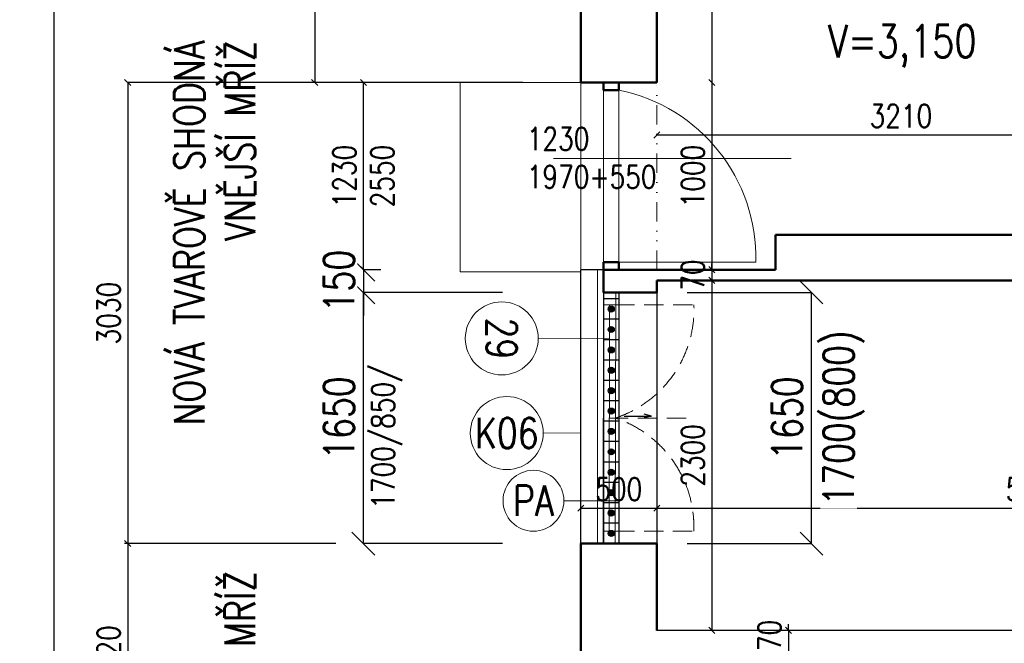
# Model space of a CAD drawing. Header units: millimetres. Extents: x -238874 to 551972, y -298952 to 658415.
# Tile 101 of 256: x 13249 to 19723, y 80885 to 84983. Entities that reach past the tile are written whole.
import ezdxf
from ezdxf.enums import TextEntityAlignment as Align

# ---------------------------------------------------------------- set-up
doc = ezdxf.new("R2010")
doc.units = ezdxf.units.MM
doc.header["$LTSCALE"] = 20
doc.linetypes.add('DIVIDE2', pattern=[15.875, 6.35, -3.175, 0, -3.175, 0, -3.175])
doc.linetypes.add('HIDDEN', pattern=[9.525, 6.35, -3.175])
for name, color, linetype in [('00_HEDVIKA _KRESBA', 1, 'Continuous'), ('CZ', 255, 'Continuous'), ('KOTY', 8, 'Continuous'), ('ZDP', 50, 'Continuous')]:
    doc.layers.add(name, color=color, linetype=linetype)
doc.layers.add('00_HEDVIKA_DEMOLICE', color=2, linetype='Continuous', lineweight=30, transparency=0.3)
doc.layers.add('CKOKNA OTEVÍRÁNÍ', color=51, linetype='HIDDEN', lineweight=18, transparency=0.5)
for name, color, linetype, lineweight in [('00_HEDVIKA_OBRYS', 1, 'Continuous', 50), ('CKBUBLINY', 1, 'Continuous', 18), ('CKBUBLINY DEMOLICE', 4, 'Continuous', 18), ('CKBUBLINY_POPIS', 3, 'Continuous', 25), ('CKKOTY', 3, 'Continuous', 18), ('CKOKNA', 30, 'Continuous', 18), ('CKSYMBOLY', 21, 'Continuous', 25), ('CKTEXTY_MALE', 140, 'Continuous', 18), ('HEDVIKA_OKNA_PARAPET', 70, 'Continuous', 18), ('NOSNÉ', 8, 'Continuous', 50), ('PRUCHODY', 7, 'Continuous', 18)]:
    doc.layers.add(name, color=color, linetype=linetype, lineweight=lineweight)
doc.styles.add('SIMPLEX', font='SIMPLEX.shx', dxfattribs={"width": 0.8, "bigfont": 'CAD13.shx'})
doc.styles.get("Standard").update_dxf_attribs({"font": 'simplex.shx', "width": 0.8})
doc.linetypes.add('HRANICE_TRT', pattern='A,0,-15,[200,CADKON.SHX,S=5,R=0,X=0,Y=0],-45', length=60)
doc.dimstyles.new('CADKON', dxfattribs={"dimscale": 100, "dimtxt": 2, "dimasz": 1.5, "dimexe": 0, "dimexo": 2, "dimgap": 0.6, "dimtad": 1, "dimrnd": 1, "dimtxsty": 'Standard', "dimblk1": 'OBLIQUE', "dimblk2": 'OBLIQUE', "dimsah": 1, "dimcen": 2.5, "dimadec": 1, "dimazin": 2, "dimtfac": 1, "dimtix": 1, "dimtmove": 2, "dimatfit": 3, "dimldrblk": 'OPEN30', "dimfxl": 5, "dimtfill": 1, "dimtolj": 1, "dimarcsym": 0})
doc.dimstyles.new('CKA', dxfattribs={"dimtxt": 200, "dimasz": 40, "dimexe": 20, "dimexo": 0.2, "dimgap": 50, "dimtad": 1, "dimdec": 0, "dimrnd": 1, "dimzin": 0, "dimdsep": 46, "dimtxsty": 'Standard', "dimblk1": 'OBLIQUE', "dimblk2": 'OBLIQUE', "dimsah": 1, "dimcen": 0.09, "dimclrd": 253, "dimclre": 253, "dimclrt": 253, "dimadec": 0, "dimazin": 0, "dimtfac": 1, "dimtdec": 0, "dimtix": 1, "dimtmove": 2, "dimatfit": 3, "dimfxl": 1, "dimtolj": 1, "dimtzin": 0, "dimarcsym": 0})

# ---------------------------------------------------------------- blocks, each defined once
blk = doc.blocks.new('_OBLIQUE')
at = {"color": 0, "linetype": 'ByBlock'}
blk.add_line((-0.5, -0.5), (0.5, 0.5), dxfattribs=at)
blk = doc.blocks.new('*D49')
at = {"layer": 'DEFPOINTS', "color": 0, "transparency": 16777216}
for p in [(15068.4, 98190), (13472, 39746), (15068.4, 39746)]:
    blk.add_point(p, dxfattribs=at)
at = {"layer": 'KOTY', "lineweight": -2, "transparency": 16777216}
for p, q in [((13472, 98190), (13472, 39746)), ((14687.6, 39746), (13452, 39746))]:
    blk.add_line(p, q, dxfattribs=at)
at = {"layer": 'KOTY', "lineweight": -2, "transparency": 16777216, "xscale": 40, "yscale": 40, "zscale": 40}
for p, rotation in [((13472, 98190), 90), ((13472, 39746), 270)]:
    blk.add_blockref('_OBLIQUE', p, dxfattribs=dict(at, rotation=rotation))
at = {"layer": 'KOTY', "transparency": 16777216, "insert": (13347, 68968), "char_height": 150, "attachment_point": 5, "rotation": 90, "style": 'SIMPLEX'}
blk.add_mtext('\\A1;58444', dxfattribs=at)
blk = doc.blocks.new('*D523')
at = {"layer": 'DEFPOINTS', "color": 0, "transparency": 16777216}
for p in [(17438, 84570), (20648, 84570), (20648, 84225.2)]:
    blk.add_point(p, dxfattribs=at)
at = {"layer": 'KOTY', "lineweight": -2, "transparency": 16777216}
for p, q in [((17438, 84225.2), (20648, 84225.2)), ((20648, 84189.3), (20648, 84205.2))]:
    blk.add_line(p, q, dxfattribs=at)
at = {"layer": 'KOTY', "lineweight": -2, "transparency": 16777216, "xscale": 40, "yscale": 40, "zscale": 40, "rotation": 180}
blk.add_blockref('_OBLIQUE', (17438, 84225.2), dxfattribs=at)
at = {"layer": 'KOTY', "lineweight": -2, "transparency": 16777216, "xscale": 40, "yscale": 40, "zscale": 40}
blk.add_blockref('_OBLIQUE', (20648, 84225.2), dxfattribs=at)
at = {"layer": 'KOTY', "transparency": 16777216, "insert": (19043, 84350.2), "char_height": 150, "attachment_point": 5, "style": 'SIMPLEX'}
blk.add_mtext('\\A1;3210', dxfattribs=at)
blk = doc.blocks.new('*D525')
at = {"layer": 'DEFPOINTS', "color": 0, "transparency": 16777216}
for p in [(22438, 81773), (17438, 81540), (22438, 81280)]:
    blk.add_point(p, dxfattribs=at)
at = {"layer": 'KOTY', "lineweight": -2, "transparency": 16777216}
for p, q in [((17438, 81773), (22438, 81773)), ((22438, 81660.8), (22438, 81793))]:
    blk.add_line(p, q, dxfattribs=at)
at = {"layer": 'KOTY', "lineweight": -2, "transparency": 16777216, "xscale": 40, "yscale": 40, "zscale": 40, "rotation": 180}
blk.add_blockref('_OBLIQUE', (17438, 81773), dxfattribs=at)
at = {"layer": 'KOTY', "lineweight": -2, "transparency": 16777216, "xscale": 40, "yscale": 40, "zscale": 40}
blk.add_blockref('_OBLIQUE', (22438, 81773), dxfattribs=at)
at = {"layer": 'KOTY', "transparency": 16777216, "insert": (19938, 81898), "char_height": 150, "attachment_point": 5, "style": 'SIMPLEX'}
blk.add_mtext('\\A1;5000', dxfattribs=at)
blk = doc.blocks.new('*D527')
at = {"layer": 'DEFPOINTS', "color": 0, "transparency": 16777216}
for p in [(17438, 84570), (17438, 83340), (17799.7, 83340)]:
    blk.add_point(p, dxfattribs=at)
at = {"layer": 'KOTY', "lineweight": -2, "transparency": 16777216}
for p, q in [((17799.7, 84570), (17799.7, 83340)), ((17818.7, 83340), (17819.7, 83340))]:
    blk.add_line(p, q, dxfattribs=at)
at = {"layer": 'KOTY', "lineweight": -2, "transparency": 16777216, "xscale": 40, "yscale": 40, "zscale": 40}
for p, rotation in [((17799.7, 84570), 90), ((17799.7, 83340), 270)]:
    blk.add_blockref('_OBLIQUE', p, dxfattribs=dict(at, rotation=rotation))
at = {"layer": 'KOTY', "transparency": 16777216, "insert": (17674.7, 83955), "char_height": 150, "attachment_point": 5, "rotation": 90, "style": 'SIMPLEX'}
blk.add_mtext('\\A1;1000', dxfattribs=at)
blk = doc.blocks.new('*D528')
at = {"layer": 'DEFPOINTS', "color": 0, "transparency": 16777216}
for p in [(15708.4, 84570), (13958.6, 81540), (15708.4, 81540)]:
    blk.add_point(p, dxfattribs=at)
at = {"layer": 'KOTY', "lineweight": -2, "transparency": 16777216}
for p, q in [((13958.6, 84570), (13958.6, 81540)), ((15327.6, 81540), (13938.6, 81540))]:
    blk.add_line(p, q, dxfattribs=at)
at = {"layer": 'KOTY', "lineweight": -2, "transparency": 16777216, "xscale": 40, "yscale": 40, "zscale": 40}
for p, rotation in [((13958.6, 84570), 90), ((13958.6, 81540), 270)]:
    blk.add_blockref('_OBLIQUE', p, dxfattribs=dict(at, rotation=rotation))
at = {"layer": 'KOTY', "transparency": 16777216, "insert": (13833.6, 83055), "char_height": 150, "attachment_point": 5, "rotation": 90, "style": 'SIMPLEX'}
blk.add_mtext('\\A1;3030', dxfattribs=at)
blk = doc.blocks.new('*D529')
at = {"layer": 'CKKOTY', "color": 0, "lineweight": -2, "transparency": 16777216}
for p, q in [((16422.7, 83190), (15508.5, 83190)), ((15508.5, 81540), (15508.5, 83190)), ((16422.7, 81540), (15508.5, 81540))]:
    blk.add_line(p, q, dxfattribs=at)
at = {"layer": 'DEFPOINTS', "color": 0, "transparency": 16777216}
for p in [(15508.5, 83190), (16622.7, 83190), (16622.7, 81540)]:
    blk.add_point(p, dxfattribs=at)
at = {"layer": 'CKKOTY', "color": 0, "lineweight": -2, "transparency": 16777216, "xscale": 150, "yscale": 150, "zscale": 150}
for p, rotation in [((15508.5, 83190), 90), ((15508.5, 81540), 270)]:
    blk.add_blockref('_OBLIQUE', p, dxfattribs=dict(at, rotation=rotation))
at = {"layer": 'CKKOTY', "color": 0, "transparency": 16777216, "insert": (15348.5, 82365), "char_height": 200, "attachment_point": 5, "rotation": 90, "bg_fill": 3, "box_fill_scale": 1.1, "bg_fill_color": 256, "bg_fill_true_color": 13158600, "bg_fill_transparency": 0}
blk.add_mtext('\\A1;1650', dxfattribs=at)
blk = doc.blocks.new('_Open30')
at = {"color": 0, "lineweight": -2}
for p, q in [((-1, 0.268), (0, 0)), ((0, 0), (-1, -0.268)), ((0, 0), (-1, 0))]:
    blk.add_line(p, q, dxfattribs=at)
blk = doc.blocks.new('*D530')
at = {"layer": 'DEFPOINTS', "color": 0, "transparency": 16777216}
for p in [(17942.1, 80970), (17942.1, 80800), (18303.9, 80800)]:
    blk.add_point(p, dxfattribs=at)
at = {"layer": 'KOTY', "lineweight": -2, "transparency": 16777216}
for p, q in [((18303.9, 80970), (18303.9, 81010)), ((18303.9, 80970), (18303.9, 80800)), ((18303.9, 80800), (18303.9, 80760)), ((18322.9, 80800), (18323.9, 80800))]:
    blk.add_line(p, q, dxfattribs=at)
at = {"layer": 'KOTY', "lineweight": -2, "transparency": 16777216, "xscale": 40, "yscale": 40, "zscale": 40}
for p, rotation in [((18303.9, 80970), 270), ((18303.9, 80800), 90)]:
    blk.add_blockref('_OBLIQUE', p, dxfattribs=dict(at, rotation=rotation))
at = {"layer": 'KOTY', "transparency": 16777216, "insert": (18178.9, 80885), "char_height": 150, "attachment_point": 5, "rotation": 90, "style": 'SIMPLEX'}
blk.add_mtext('\\A1;170', dxfattribs=at)
blk = doc.blocks.new('*D531')
at = {"layer": 'DEFPOINTS', "color": 0, "transparency": 16777216}
for p in [(17438, 83270), (17438, 80970), (17799.7, 80970)]:
    blk.add_point(p, dxfattribs=at)
at = {"layer": 'KOTY', "lineweight": -2, "transparency": 16777216}
for p, q in [((17799.7, 83270), (17799.7, 80970)), ((17818.7, 80970), (17819.7, 80970))]:
    blk.add_line(p, q, dxfattribs=at)
at = {"layer": 'KOTY', "lineweight": -2, "transparency": 16777216, "xscale": 40, "yscale": 40, "zscale": 40}
for p, rotation in [((17799.7, 83270), 90), ((17799.7, 80970), 270)]:
    blk.add_blockref('_OBLIQUE', p, dxfattribs=dict(at, rotation=rotation))
at = {"layer": 'KOTY', "transparency": 16777216, "insert": (17674.7, 82120), "char_height": 150, "attachment_point": 5, "rotation": 90, "style": 'SIMPLEX'}
blk.add_mtext('\\A1;2300', dxfattribs=at)
blk = doc.blocks.new('*D532')
at = {"layer": 'DEFPOINTS', "color": 0, "transparency": 16777216}
for p in [(17438, 83340), (17438, 83270), (17799.7, 83270)]:
    blk.add_point(p, dxfattribs=at)
at = {"layer": 'KOTY', "lineweight": -2, "transparency": 16777216}
for p, q in [((17799.7, 83340), (17799.7, 83380)), ((17799.7, 83340), (17799.7, 83270)), ((17799.7, 83270), (17799.7, 83230)), ((17818.7, 83270), (17819.7, 83270))]:
    blk.add_line(p, q, dxfattribs=at)
at = {"layer": 'KOTY', "lineweight": -2, "transparency": 16777216, "xscale": 40, "yscale": 40, "zscale": 40}
for p, rotation in [((17799.7, 83340), 270), ((17799.7, 83270), 90)]:
    blk.add_blockref('_OBLIQUE', p, dxfattribs=dict(at, rotation=rotation))
at = {"layer": 'KOTY', "transparency": 16777216, "insert": (17674.7, 83305), "char_height": 150, "attachment_point": 5, "rotation": 90, "style": 'SIMPLEX'}
blk.add_mtext('\\A1;70', dxfattribs=at)
blk = doc.blocks.new('*D534')
at = {"layer": 'DEFPOINTS', "color": 0, "transparency": 16777216}
for p in [(17438, 81773), (16938, 81540), (17438, 81540)]:
    blk.add_point(p, dxfattribs=at)
at = {"layer": 'KOTY', "lineweight": -2, "transparency": 16777216}
for p, q in [((17438, 81920.8), (17438, 81793)), ((16938, 81773), (17438, 81773))]:
    blk.add_line(p, q, dxfattribs=at)
at = {"layer": 'KOTY', "lineweight": -2, "transparency": 16777216, "xscale": 40, "yscale": 40, "zscale": 40, "rotation": 180}
blk.add_blockref('_OBLIQUE', (16938, 81773), dxfattribs=at)
at = {"layer": 'KOTY', "lineweight": -2, "transparency": 16777216, "xscale": 40, "yscale": 40, "zscale": 40}
blk.add_blockref('_OBLIQUE', (17438, 81773), dxfattribs=at)
at = {"layer": 'KOTY', "transparency": 16777216, "insert": (17188, 81898), "char_height": 150, "attachment_point": 5, "style": 'SIMPLEX'}
blk.add_mtext('\\A1;500', dxfattribs=at)
blk = doc.blocks.new('*D535')
at = {"layer": 'DEFPOINTS', "color": 0, "transparency": 16777216}
for p in [(15708.4, 81540), (13958.6, 80055), (16208.4, 80055)]:
    blk.add_point(p, dxfattribs=at)
at = {"layer": 'KOTY', "lineweight": -2, "transparency": 16777216}
for p, q in [((13958.6, 81540), (13958.6, 80055)), ((15827.6, 80055), (13938.6, 80055))]:
    blk.add_line(p, q, dxfattribs=at)
at = {"layer": 'KOTY', "lineweight": -2, "transparency": 16777216, "xscale": 40, "yscale": 40, "zscale": 40}
for p, rotation in [((13958.6, 81540), 90), ((13958.6, 80055), 270)]:
    blk.add_blockref('_OBLIQUE', p, dxfattribs=dict(at, rotation=rotation))
at = {"layer": 'KOTY', "transparency": 16777216, "insert": (13833.6, 80797.5), "char_height": 150, "attachment_point": 5, "rotation": 90, "style": 'SIMPLEX'}
blk.add_mtext('\\A1;1520', dxfattribs=at)
blk = doc.blocks.new('*D536')
at = {"layer": 'DEFPOINTS', "color": 0, "transparency": 16777216}
for p in [(17438, 87520), (17438, 84570), (17799.7, 84570)]:
    blk.add_point(p, dxfattribs=at)
at = {"layer": 'KOTY', "lineweight": -2, "transparency": 16777216}
for p, q in [((17799.7, 87520), (17799.7, 84570)), ((17818.7, 84570), (17819.7, 84570))]:
    blk.add_line(p, q, dxfattribs=at)
at = {"layer": 'KOTY', "lineweight": -2, "transparency": 16777216, "xscale": 40, "yscale": 40, "zscale": 40}
for p, rotation in [((17799.7, 87520), 90), ((17799.7, 84570), 270)]:
    blk.add_blockref('_OBLIQUE', p, dxfattribs=dict(at, rotation=rotation))
at = {"layer": 'KOTY', "transparency": 16777216, "insert": (17674.7, 86045), "char_height": 150, "attachment_point": 5, "rotation": 90, "style": 'SIMPLEX'}
blk.add_mtext('\\A1;2950', dxfattribs=at)
blk = doc.blocks.new('*D540')
at = {"layer": 'DEFPOINTS', "color": 0, "transparency": 16777216}
for p in [(16938, 88680), (15188.2, 84570), (16938, 84570)]:
    blk.add_point(p, dxfattribs=at)
at = {"layer": 'KOTY', "lineweight": -2, "transparency": 16777216}
for p, q in [((15188.2, 88680), (15188.2, 84570)), ((16557.2, 84570), (15168.2, 84570))]:
    blk.add_line(p, q, dxfattribs=at)
at = {"layer": 'KOTY', "lineweight": -2, "transparency": 16777216, "xscale": 40, "yscale": 40, "zscale": 40}
for p, rotation in [((15188.2, 88680), 90), ((15188.2, 84570), 270)]:
    blk.add_blockref('_OBLIQUE', p, dxfattribs=dict(at, rotation=rotation))
at = {"layer": 'KOTY', "transparency": 16777216, "insert": (15063.2, 86625), "char_height": 150, "attachment_point": 5, "rotation": 90, "style": 'SIMPLEX'}
blk.add_mtext('\\A1;4110', dxfattribs=at)
blk = doc.blocks.new('*D3513')
at = {"layer": 'CKKOTY', "color": 0, "lineweight": -2, "transparency": 16777216}
for p, q in [((17638, 83190), (18454.5, 83190)), ((18454.5, 81540), (18454.5, 83190)), ((17638, 81540), (18454.5, 81540))]:
    blk.add_line(p, q, dxfattribs=at)
at = {"layer": 'DEFPOINTS', "color": 0, "transparency": 16777216}
for p in [(17438, 83190), (18454.5, 83190), (17438, 81540)]:
    blk.add_point(p, dxfattribs=at)
at = {"layer": 'CKKOTY', "color": 0, "lineweight": -2, "transparency": 16777216, "xscale": 150, "yscale": 150, "zscale": 150}
for p, rotation in [((18454.5, 83190), 90), ((18454.5, 81540), 270)]:
    blk.add_blockref('_OBLIQUE', p, dxfattribs=dict(at, rotation=rotation))
at = {"layer": 'CKKOTY', "color": 0, "transparency": 16777216, "char_height": 200, "attachment_point": 5, "rotation": 90, "bg_fill": 3, "box_fill_scale": 1.1, "bg_fill_color": 256, "bg_fill_true_color": 13158600, "bg_fill_transparency": 0}
for s, insert in [('\\A1;1700(800)', (18666.8, 82365)), ('\\A1;1650', (18294.5, 82365))]:
    blk.add_mtext(s, dxfattribs=dict(at, insert=insert))
blk = doc.blocks.new('*U3302')
at = {"color": 0, "linetype": 'ByBlock', "lineweight": -2}
for p, q in [((-225, 0), (-80, 0)), ((225, 0), (103, 30)), ((225, 0), (103, -30)), ((-80, 0), (27, 0)), ((27, 0), (225, 0))]:
    blk.add_line(p, q, dxfattribs=at)
at = {"color": 0, "linetype": 'Continuous', "lineweight": -2, "flags": 8}
blk.add_attdef('SPÁD', text='', height=100, dxfattribs=at).set_placement((0, 40), align=Align.CENTER)
blk = doc.blocks.new('CK_BUBBLE_1_0_0')
at = {"color": 0, "linetype": 'ByBlock', "lineweight": -2}
blk.add_circle((0, 0), 1, dxfattribs=at)
blk = doc.blocks.new('*D4186')
at = {"layer": 'CKKOTY', "color": 0, "lineweight": -2, "transparency": 16777216}
for p, q in [((15508.5, 83340), (15508.5, 83490)), ((15623.8, 83340), (15508.5, 83340)), ((15508.5, 83340), (15508.5, 83190)), ((15623.8, 83190), (15508.5, 83190)), ((15508.5, 83190), (15508.5, 83040))]:
    blk.add_line(p, q, dxfattribs=at)
at = {"layer": 'DEFPOINTS', "color": 0, "transparency": 16777216}
for p in [(15823.8, 83340), (15508.5, 83190), (15823.8, 83190)]:
    blk.add_point(p, dxfattribs=at)
at = {"layer": 'CKKOTY', "color": 0, "lineweight": -2, "transparency": 16777216, "xscale": 150, "yscale": 150, "zscale": 150}
for p, rotation in [((15508.5, 83340), 270), ((15508.5, 83190), 90)]:
    blk.add_blockref('_OBLIQUE', p, dxfattribs=dict(at, rotation=rotation))
at = {"layer": 'CKKOTY', "color": 0, "transparency": 16777216, "insert": (15348.5, 83265), "char_height": 200, "attachment_point": 5, "rotation": 90, "bg_fill": 3, "box_fill_scale": 1.1, "bg_fill_color": 256, "bg_fill_true_color": 13158600, "bg_fill_transparency": 0}
blk.add_mtext('\\A1;150', dxfattribs=at)
blk = doc.blocks.new('*D4187')
at = {"layer": 'DEFPOINTS', "color": 0, "transparency": 16777216}
for p in [(15508.5, 84570), (16622.7, 84570), (16772.7, 83340)]:
    blk.add_point(p, dxfattribs=at)
at = {"layer": 'KOTY', "lineweight": -2, "transparency": 16777216}
for p, q in [((16241.9, 84570), (15488.5, 84570)), ((15508.5, 83340), (15508.5, 84570))]:
    blk.add_line(p, q, dxfattribs=at)
at = {"layer": 'KOTY', "lineweight": -2, "transparency": 16777216, "xscale": 40, "yscale": 40, "zscale": 40}
for p, rotation in [((15508.5, 84570), 90), ((15508.5, 83340), 270)]:
    blk.add_blockref('_OBLIQUE', p, dxfattribs=dict(at, rotation=rotation))
at = {"layer": 'KOTY', "transparency": 16777216, "char_height": 150, "attachment_point": 5, "rotation": 90, "style": 'SIMPLEX'}
for s, insert in [('\\A1;1230', (15383.5, 83955)), ('\\A1;2550', (15633.5, 83955))]:
    blk.add_mtext(s, dxfattribs=dict(at, insert=insert))

msp = doc.modelspace()

# ---------------------------------------------------------------- hatches: boundary and pattern name
at = {"layer": '00_HEDVIKA_DEMOLICE'}
for points in [[(17157.962, 83081.047, 1), (17117.962, 83081.047, 1)], [(17157.962, 82947.047, 1), (17117.962, 82947.047, 1)], [(17157.962, 82813.047, 1), (17117.962, 82813.047, 1)], [(17157.962, 82679.047, 1), (17117.962, 82679.047, 1)], [(17157.962, 82545.047, 1), (17117.962, 82545.047, 1)], [(17157.962, 82411.047, 1), (17117.962, 82411.047, 1)], [(17157.962, 82277.047, 1), (17117.962, 82277.047, 1)], [(17157.962, 82143.047, 1), (17117.962, 82143.047, 1)], [(17157.962, 82009.047, 1), (17117.962, 82009.047, 1)], [(17157.962, 81875.047, 1), (17117.962, 81875.047, 1)], [(17157.962, 81741.047, 1), (17117.962, 81741.047, 1)], [(17157.962, 81607.047, 1), (17117.962, 81607.047, 1)]]:
    msp.add_hatch(color=256, dxfattribs=at).paths.add_polyline_path(points)

# ---------------------------------------------------------------- linework, layer by layer
at = {"layer": '00_HEDVIKA _KRESBA'}
for p, q in [((16937.962, 81540.047), (16937.962, 83340.047)), ((17101.836, 83340.047), (16937.962, 83340.047)), ((17438.138, 83190.047), (17437.962, 81540.047))]:
    msp.add_line(p, q, dxfattribs=at)
at = {"layer": '00_HEDVIKA_DEMOLICE'}
for p, q in [((17087.962, 83190.047), (17087.962, 81540.047)), ((17187.962, 83148.047), (17087.962, 83148.047)), ((17187.962, 83190.047), (17187.962, 81540.047)), ((17187.962, 83014.047), (17087.962, 83014.047)), ((17187.962, 82880.047), (17087.962, 82880.047)), ((17187.962, 82746.047), (17087.962, 82746.047)), ((17187.962, 82612.047), (17087.962, 82612.047)), ((17187.962, 82478.047), (17087.962, 82478.047)), ((17187.962, 82344.047), (17087.962, 82344.047)), ((17187.962, 82210.047), (17087.962, 82210.047)), ((17187.962, 82076.047), (17087.962, 82076.047)), ((17187.962, 81942.047), (17087.962, 81942.047)), ((17187.962, 81808.047), (17087.962, 81808.047)), ((17187.962, 81674.047), (17087.962, 81674.047))]:
    msp.add_line(p, q, dxfattribs=at)
for centre in [(17137.962, 83081.047), (17137.962, 82947.047), (17137.962, 82813.047), (17137.962, 82679.047), (17137.962, 82545.047), (17137.962, 82411.047), (17137.962, 82277.047), (17137.962, 82143.047), (17137.962, 82009.047), (17137.962, 81875.047), (17137.962, 81741.047), (17137.962, 81607.047)]:
    msp.add_circle(centre, 20, dxfattribs=at)
at = {"layer": '00_HEDVIKA_OBRYS'}
for p, q in [((17437.962, 83190.047), (17087.962, 83190.047)), ((17437.962, 81540.047), (17087.962, 81540.047))]:
    msp.add_line(p, q, dxfattribs=at)
at = {"layer": 'CKBUBLINY'}
for p, q in [((16658.355, 82888.266), (17127.172, 82886.42)), ((16937.962, 82265.557), (16691.441, 82267.225))]:
    msp.add_line(p, q, dxfattribs=at)
at = {"layer": 'CKBUBLINY DEMOLICE'}
msp.add_line((16826.603, 81822.102), (17187.962, 81822.102), dxfattribs=at)
at = {"layer": 'CKOKNA', "linetype": 'HRANICE_TRT', "ltscale": 0.2}
msp.add_line((17048.774, 81540.047), (17048.774, 83340.047), dxfattribs=at)
at = {"layer": 'CKOKNA'}
for p, q in [((17087.962, 83108.047), (17087.962, 83190.047)), ((17167.962, 83108.047), (17167.962, 83190.047)), ((17085.026, 81622.047), (17088.359, 83108.047)), ((17087.962, 83108.047), (17167.962, 83108.047)), ((17123.88, 81622.047), (17127.75, 83108.047)), ((17163.88, 81622.047), (17167.75, 83108.047)), ((17085.026, 81622.047), (17163.88, 81622.047)), ((17085.026, 81622.047), (17085.026, 81540.047)), ((17163.88, 81622.047), (17163.88, 81540.047))]:
    msp.add_line(p, q, dxfattribs=at)
at = {"layer": 'HEDVIKA_OKNA_PARAPET'}
msp.add_line((17437.962, 81540.047), (17437.962, 83190.047), dxfattribs=at)
at = {"layer": 'KOTY'}
msp.add_line((15188.159, 84570.047), (13958.559, 84570.047), dxfattribs=at)
at = {"layer": 'NOSNÉ'}
for p, q in [((16937.962, 84570.047), (16937.962, 88680.047)), ((17437.962, 84570.047), (17437.962, 87520.047)), ((17437.962, 84570.047), (16937.962, 84570.047)), ((17187.962, 84520.047), (17087.962, 84520.047)), ((24197.962, 83570.047), (18218.69, 83570.047)), ((18218.69, 83340.047), (18218.69, 83570.047)), ((17187.962, 83390.047), (17087.962, 83390.047)), ((17087.962, 83390.047), (17087.962, 83190.047)), ((18218.69, 83340.047), (17187.962, 83340.047)), ((22437.962, 83270.047), (17437.962, 83270.047)), ((17437.962, 83190.047), (17437.962, 83270.047)), ((17187.962, 83190.047), (17437.962, 83190.047)), ((16937.962, 79955.047), (16937.962, 81540.047)), ((16937.962, 81540.047), (17437.962, 81540.047)), ((17437.962, 80970.047), (17437.962, 81540.047))]:
    msp.add_line(p, q, dxfattribs=at)
for points in [[(17087.962, 84520.047), (17187.962, 84520.047), (17187.962, 84570.047), (17087.962, 84570.047)], [(17087.962, 83390.047), (17187.962, 83390.047), (17187.962, 83340.047), (17087.962, 83340.047)]]:
    msp.add_lwpolyline(points, close=True, dxfattribs=at)
at = {"layer": 'PRUCHODY'}
for p, q in [((17187.962, 84570.047), (17187.962, 83340.047)), ((17087.962, 83390.047), (17087.962, 84520.047)), ((18321.776, 84070.047), (16758.741, 84070.047)), ((17187.962, 83390.047), (18087.962, 83390.047)), ((17187.962, 83190.047), (17087.962, 83190.047)), ((17437.962, 81540.047), (16937.962, 81540.047))]:
    msp.add_line(p, q, dxfattribs=at)
at = {"layer": 'PRUCHODY', "linetype": 'DIVIDE2'}
msp.add_line((17437.962, 83340.047), (17437.962, 84570.047), dxfattribs=at)
at = {"layer": 'PRUCHODY'}
msp.add_lwpolyline([(16937.962, 84570.047), (16144.813, 84570.047), (16144.813, 83326.708), (16937.962, 83326.708)], close=True, dxfattribs=at)
msp.add_arc((16966.977, 83420.634), 1121.402, 358.4370185, 78.6348329, dxfattribs=at)
at = {"layer": 'ZDP'}
msp.add_line((21937.962, 80970.047), (17437.962, 80970.047), dxfattribs=at)

# ---------------------------------------------------------------- block references
at = {"layer": 'CKSYMBOLY', "xscale": -0.4, "yscale": 0.4, "zscale": 0.4, "rotation": 180}
msp.add_blockref('*U3302', (17313.032, 82378.558), dxfattribs=at)

# ---------------------------------------------------------------- texts
at = {"layer": 'CKTEXTY_MALE', "insert": (14263.273, 84846.655), "char_height": 200, "width": 3508.95187, "attachment_point": 3, "rotation": 90}
msp.add_mtext('NOVÁ TVAROVĚ SHODNÁ\\PVNĚJŠÍ MŘÍŽ', dxfattribs=at)
at = {"layer": 'CZ', "color": 7, "attachment_point": 1}
for s, insert, char_height, width in [('V=3,150', (18563.865, 84947.876), 212.5, 3214.5), ('1230\\P1970+550', (16582.853, 84274.825), 150, 660.6)]:
    msp.add_mtext(s, dxfattribs=dict(at, insert=insert, char_height=char_height, width=width))

# ---------------------------------------------------------------- dimensions: what is measured, and where the dimension line sits
at = {"layer": 'KOTY'}
for base, p1, p2, angle, text, picture, middle in [((13472.027, 39746.016), (15068.362, 98190.047), (15068.362, 39746.016), 90, '58444', '*D49', (13347.027, 68968.031)), ((15188.159, 84570.047), (16937.962, 88680.047), (16937.962, 84570.047), 90, '4110', '*D540', (15063.159, 86625.047)), ((17799.715, 84570.047), (17437.962, 87520.047), (17437.962, 84570.047), 270, '2950', '*D536', (17674.715, 86045.047)), ((13958.559, 81540.047), (15708.362, 84570.047), (15708.362, 81540.047), 90, '3030', '*D528', (13833.559, 83055.047)), ((20647.962, 84225.152), (17437.962, 84570.047), (20647.962, 84570.047), 180, '3210', '*D523', (19042.962, 84350.152)), ((17799.715, 83340.047), (17437.962, 84570.047), (17437.962, 83340.047), 270, '1000', '*D527', (17674.715, 83955.047)), ((17799.715, 80970.047), (17437.962, 83270.047), (17437.962, 80970.047), 270, '2300', '*D531', (17674.715, 82120.047)), ((18303.883, 80800.047), (17942.131, 80970.047), (17942.131, 80800.047), 270, '170', '*D530', (18178.883, 80885.047))]:
    dim = msp.add_linear_dim(base=base, p1=p1, p2=p2, angle=angle, text=text, dimstyle='CKA', override={"dimtxt": 150, "dimexo": 380.774374, "dimtxsty": 'SIMPLEX', "dimse1": 1, "dimclrd": 256, "dimclre": 256, "dimclrt": 256}, dxfattribs=at)
    dim.commit()
    dim.dimension.update_dxf_attribs({"geometry": picture, "text_midpoint": middle})
dim = msp.add_linear_dim(base=(17799.715, 83270.047), p1=(17437.962, 83340.047), p2=(17437.962, 83270.047), angle=270, dimstyle='CKA', override={"dimtxt": 150, "dimexo": 380.774374, "dimtxsty": 'SIMPLEX', "dimse1": 1, "dimclrd": 256, "dimclre": 256, "dimclrt": 256}, dxfattribs=at)
dim.commit()
dim.dimension.update_dxf_attribs({"geometry": '*D532', "text_midpoint": (17674.715, 83305.047)})
for base, p1, p2, text, picture, middle in [((17437.962, 81773.038), (16937.962, 81540.047), (17437.962, 81540.047), '500', '*D534', (17187.962, 81898.038)), ((22437.962, 81773.038), (17437.962, 81540.047), (22437.962, 81280.047), '5000', '*D525', (19937.962, 81898.038))]:
    dim = msp.add_linear_dim(base=base, p1=p1, p2=p2, text=text, dimstyle='CKA', override={"dimtxt": 150, "dimexo": 380.774374, "dimtxsty": 'SIMPLEX', "dimse1": 1, "dimclrd": 256, "dimclre": 256, "dimclrt": 256}, dxfattribs=at)
    dim.commit()
    dim.dimension.update_dxf_attribs({"geometry": picture, "text_midpoint": middle})

# ---------------------------------------------------------------- next in the draw order: dimensions: what is measured, and where the dimension line sits
at = {"layer": 'CKKOTY'}
dim = msp.add_linear_dim(base=(15508.55, 83190.047), p1=(16622.696, 81540.047), p2=(16622.696, 83190.047), angle=90, text='1650', dimstyle='CADKON', dxfattribs=at)
dim.commit()
dim.dimension.update_dxf_attribs({"geometry": '*D529', "text_midpoint": (15348.55, 82365.047)})
dim = msp.add_linear_dim(base=(18454.464, 83190.047), p1=(17437.962, 81540.047), p2=(17437.962, 83190.047), angle=90, text='<>\\X1700(800)', dimstyle='CADKON', override={"dimtmove": 2}, dxfattribs=at)
dim.commit()
dim.dimension.update_dxf_attribs({"geometry": '*D3513', "text_midpoint": (18454.464, 82365.047)})

# ---------------------------------------------------------------- next in the draw order: linework, layer by layer
at = {"layer": 'CKOKNA OTEVÍRÁNÍ'}
for p, q in [((17163.88, 83108.047), (17681.879, 83108.696)), ((17123.307, 82365.047), (17680.982, 82365.047)), ((17163.231, 81622.048), (17681.231, 81621.399))]:
    msp.add_line(p, q, dxfattribs=at)
for centre, radius, start, end in [((16928.27, 83081.058), 754.116, 288.1340827, 2.100366), ((16928.199, 81649.644), 753.561, 357.8519314, 71.8464486)]:
    msp.add_arc(centre, radius, start, end, dxfattribs=at)

# ---------------------------------------------------------------- next in the draw order: block references
at = {"layer": 'CKBUBLINY'}
ref = msp.add_blockref('CK_BUBBLE_1_0_0', (16418.355, 82888.266), dxfattribs=dict(at, xscale=240, yscale=240, zscale=240, rotation=270))
ref.add_attrib('NUM1', '29', dxfattribs={"layer": 'CKBUBLINY_POPIS', "height": 200, "rotation": 270, "width": 0.8, "flags": 8}).set_placement((16418.355, 82888.266), align=Align.MIDDLE_CENTER)
ref = msp.add_blockref('CK_BUBBLE_1_0_0', (16451.444, 82266.156), dxfattribs=dict(at, xscale=240, yscale=240, zscale=240))
ref.add_attrib('NUM1', 'K06', dxfattribs={"layer": 'CKBUBLINY_POPIS', "height": 200, "width": 0.8, "flags": 8}).set_placement((16451.444, 82266.156), align=Align.MIDDLE_CENTER)
at = {"layer": 'CKBUBLINY DEMOLICE'}
ref = msp.add_blockref('CK_BUBBLE_1_0_0', (16626.604, 81821.584), dxfattribs=dict(at, xscale=200, yscale=200, zscale=200))
ref.add_attrib('NUM1', 'PA', dxfattribs={"height": 200, "width": 0.8, "flags": 8}).set_placement((16626.604, 81821.584), align=Align.MIDDLE_CENTER)

# ---------------------------------------------------------------- next in the draw order: texts
at = {"layer": 'CKKOTY', "insert": (15563.098, 81769.162), "char_height": 150, "width": 1424.4, "attachment_point": 1, "rotation": 90}
msp.add_mtext('1700/850/', dxfattribs=at)

# ---------------------------------------------------------------- next in the draw order: dimensions: what is measured, and where the dimension line sits
at = {"layer": 'CKKOTY'}
dim = msp.add_linear_dim(base=(15508.55, 83190.047), p1=(15823.816, 83340.047), p2=(15823.816, 83190.047), angle=90, dimstyle='CADKON', dxfattribs=at)
dim.commit()
dim.dimension.update_dxf_attribs({"geometry": '*D4186', "text_midpoint": (15348.55, 83265.047)})
at = {"layer": 'KOTY'}
dim = msp.add_linear_dim(base=(13958.559, 80055.047), p1=(15708.362, 81540.047), p2=(16208.362, 80055.047), angle=90, text='1520', dimstyle='CKA', override={"dimtxt": 150, "dimexo": 380.774374, "dimtxsty": 'SIMPLEX', "dimse1": 1, "dimclrd": 256, "dimclre": 256, "dimclrt": 256}, dxfattribs=at)
dim.commit()
dim.dimension.update_dxf_attribs({"geometry": '*D535', "text_midpoint": (13833.559, 80797.547)})

# ---------------------------------------------------------------- next in the draw order: texts
at = {"layer": 'CKTEXTY_MALE', "insert": (14596.242, 81361.934), "char_height": 200, "width": 4464.73179, "attachment_point": 3, "rotation": 90, "bg_fill": 3, "box_fill_scale": 1.5, "bg_fill_color": 256, "bg_fill_transparency": 0}
msp.add_mtext('STÁVAJÍCÍ MŘÍŽ', dxfattribs=at)

# ---------------------------------------------------------------- next in the draw order: dimensions: what is measured, and where the dimension line sits
at = {"layer": 'KOTY'}
dim = msp.add_linear_dim(base=(15508.55, 84570.047), p1=(16772.696, 83340.047), p2=(16622.696, 84570.047), angle=90, text='<>\\X2550', dimstyle='CKA', override={"dimtxt": 150, "dimexo": 380.774374, "dimtxsty": 'SIMPLEX', "dimse1": 1, "dimclrd": 256, "dimclre": 256, "dimclrt": 256, "dimtmove": 2}, dxfattribs=at)
dim.commit()
dim.dimension.update_dxf_attribs({"geometry": '*D4187', "text_midpoint": (15508.55, 83955.047)})

doc.saveas('drawing.dxf')
